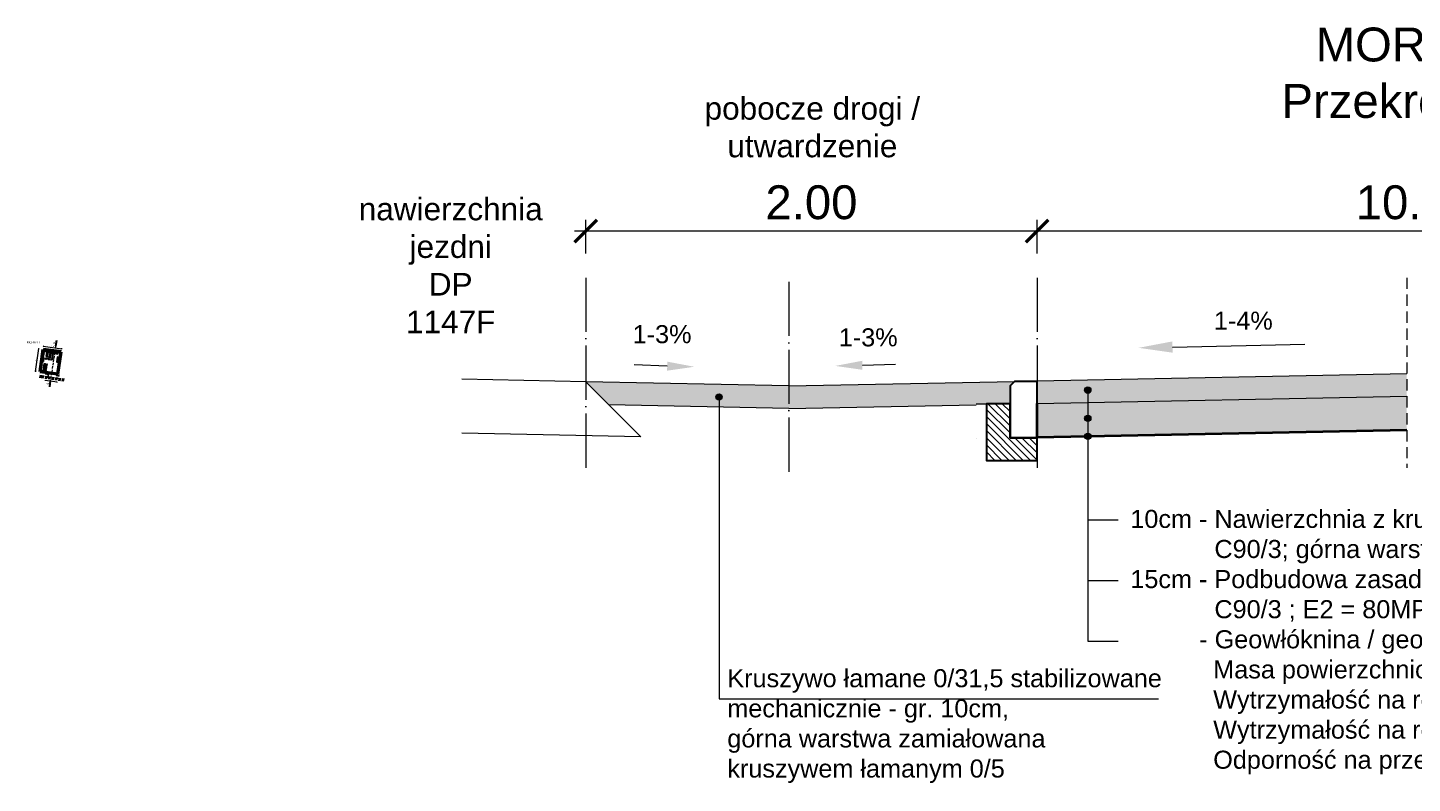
# Model space of a CAD drawing. Header units: millimetres. Extents: x -32728 to 13651, y -21222 to 1549.
# Tile 10 of 19: x 11953 to 12567, y -115 to 220. Entities that reach past the tile are written whole.
import ezdxf

# ---------------------------------------------------------------- set-up
doc = ezdxf.new("R2010")
doc.units = ezdxf.units.MM
for name, pattern in [('02_DONPL_Floorplan-H_revised$0$A-CZ0304_2000 ( Dashdot )', [1.001, 0.5, -0.25, 0.001, -0.25]), ('02_DONPL_Floorplan-H_revised$0$A-CZ0304_2000 DASHED', [1, 0.5, -0.5]), ('2', [1.5, 1, -0.5]), ('ACAD_ISO04W100', [30, 24, -3, 0, -3]), ('BKO', [1.5, 1, -0.5]), ('DASHED', [0.75, 0.5, -0.25])]:
    doc.linetypes.add(name, pattern=pattern)
for name, color, linetype, lineweight in [('1 MOP zagospodarowanie', 250, 'Continuous', 30), ('1 pojazdy', 250, 'Continuous', 15), ('1 wiata', 250, 'Continuous', 20), ('2 kraweznik opornik', 5, 'Continuous', 50), ('7 przekroj', 200, 'Continuous', 70), ('7 przekroj kraweznik opornik betonowy', 5, 'Continuous', 30), ('7 przekroj lawa betonowa', 250, 'Continuous', 30), ('7 przekroj niweleta', 250, 'Continuous', 9), ('7 przekroj osie', 22, 'ACAD_ISO04W100', 15), ('7 przekroj przerywana1', 250, 'DASHED', 9), ('7 przekroj wymiary', 250, 'Continuous', 9)]:
    doc.layers.add(name, color=color, linetype=linetype, lineweight=lineweight)
doc.layers.add('2 krawedz jezdni', color=7, linetype='2', lineweight=50, true_color=0x000000)
doc.layers.add('4 wymiary', color=7, linetype='Continuous', lineweight=15, true_color=0x000000)
doc.styles.add('Annotative', font='arial.ttf')
doc.styles.add('ARIAL', font='arial.ttf')
doc.styles.add('Arial10', font='arial.ttf', dxfattribs={"height": 10})
doc.styles.add('Arial15', font='arial.ttf', dxfattribs={"height": 15})
doc.styles.add('ARIAL2.5', font='arial.ttf', dxfattribs={"height": 2.5})
doc.styles.add('plan', font='arial.ttf', dxfattribs={"height": 1})
doc.styles.get("Standard").update_dxf_attribs({"font": 'arial.ttf'})
doc.dimstyles.new('normalne', dxfattribs={"dimtxt": 15, "dimasz": 10, "dimexe": 5, "dimexo": 0.0625, "dimgap": 5, "dimtad": 1, "dimlfac": 0.01, "dimzin": 0, "dimdsep": 46, "dimtxsty": 'Arial15', "dimblk": 'ARCHTICK', "dimcen": 15, "dimdle": 5, "dimadec": 0, "dimazin": 0, "dimtfac": 1, "dimtofl": 0, "dimtmove": 0, "dimatfit": 3, "dimfxl": 10, "dimfxlon": 1, "dimtolj": 1, "dimtzin": 0, "dimlwd": -1, "dimlwe": 0, "dimarcsym": 0})
doc.dimstyles.new('plan', dxfattribs={"dimtxt": 1, "dimasz": 0.5, "dimexe": 0.5, "dimexo": 0.625, "dimgap": 0.2, "dimtad": 1, "dimzin": 1, "dimtxsty": 'plan', "dimblk": 'ARCHTICK', "dimcen": 1, "dimdle": 0.5, "dimadec": 4, "dimazin": 0, "dimtfac": 1, "dimtmove": 0, "dimatfit": 3, "dimfxl": 0.5, "dimfxlon": 1, "dimlwd": 15, "dimarcsym": 0})

# ---------------------------------------------------------------- blocks, each defined once
blk = doc.blocks.new('_ArchTick')
at = {"color": 0, "linetype": 'ByBlock', "const_width": 0.15}
blk.add_lwpolyline([(-0.5, -0.5), (0.5, 0.5)], dxfattribs=at)
blk = doc.blocks.new('*D282')
at = {"layer": '4 wymiary', "color": 0, "linetype": 'ByBlock', "lineweight": 15}
blk.add_line((11959.98, 78.8), (11968.3, 77.63), dxfattribs=at)
at = {"layer": '4 wymiary', "color": 0, "linetype": 'ByBlock', "lineweight": -2}
for p, q in [((11960.15, 78.57), (11960.2, 78.97)), ((11968.07, 77.46), (11968.13, 77.86))]:
    blk.add_line(p, q, dxfattribs=at)
at = {"layer": 'Defpoints', "color": 0}
for p in [(11959.84, 76.34), (11967.76, 75.23), (11968.1, 77.66)]:
    blk.add_point(p, dxfattribs=at)
at = {"layer": '4 wymiary', "color": 0, "lineweight": 15, "xscale": 0.2, "yscale": 0.2, "zscale": 0.2}
for p, rotation in [((11960.18, 78.77), 172.0242181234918), ((11968.1, 77.66), 352.0242181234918)]:
    blk.add_blockref('_ArchTick', p, dxfattribs=dict(at, rotation=rotation))
at = {"layer": '4 wymiary', "color": 0, "insert": (11964.2, 78.65), "char_height": 0.4, "attachment_point": 5, "rotation": 352.02422, "style": 'ARIAL'}
blk.add_mtext('8,00', dxfattribs=at)
blk = doc.blocks.new('*D283')
at = {"layer": '4 wymiary', "color": 0, "linetype": 'ByBlock', "lineweight": 15}
blk.add_line((11956.63, 67.48), (11958.07, 77.78), dxfattribs=at)
at = {"layer": '4 wymiary', "color": 0, "linetype": 'ByBlock', "lineweight": -2}
for p, q in [((11958.24, 77.55), (11957.84, 77.61)), ((11956.85, 67.65), (11956.46, 67.7))]:
    blk.add_line(p, q, dxfattribs=at)
at = {"layer": 'Defpoints', "color": 0}
for p in [(11958.04, 77.58), (11959.97, 77.31), (11958.58, 67.4)]:
    blk.add_point(p, dxfattribs=at)
at = {"layer": '4 wymiary', "color": 0, "lineweight": 15, "xscale": 0.2, "yscale": 0.2, "zscale": 0.2}
for p, rotation in [((11958.04, 77.58), 82.02421871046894), ((11956.65, 67.68), 262.024218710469)]:
    blk.add_blockref('_ArchTick', p, dxfattribs=dict(at, rotation=rotation))
at = {"layer": '4 wymiary', "color": 0, "insert": (11956.91, 72.69), "char_height": 0.4, "attachment_point": 5, "rotation": 82.02422, "style": 'ARIAL'}
blk.add_mtext('10,00', dxfattribs=at)
blk = doc.blocks.new('A$C54DE1B4C')
at = {"layer": '1 pojazdy', "color": 0}
for p, q in [((0.33, 0.31), (0.02, 0.31)), ((0.33, 0.26), (0.02, 0.26)), ((0.27, 0.24), (0.27, 0.26)), ((0.39, 0.24), (0.27, 0.24)), ((0.37, 0.24), (0.29, 0.24)), ((0.29, 0.24), (0.29, 0.24)), ((0.47, 0.31), (0.33, 0.31)), ((0.33, 0.31), (0.33, 0.28)), ((0.33, 0.25), (0.33, 0.28)), ((0.47, 0.25), (0.33, 0.25)), ((0.37, 0.24), (0.37, 0.24)), ((0.39, 0.24), (0.39, 0.25)), ((0.47, 0.3), (0.47, 0.29)), ((0.47, 0.27), (0.47, 0.29)), ((0.47, 0.26), (0.47, 0.27)), ((0.54, 0.34), (0.52, 0.34)), ((0.54, 0.22), (0.52, 0.22)), ((0.69, 0.31), (0.57, 0.34)), ((0.69, 0.25), (0.57, 0.22)), ((0.65, 0.35), (0.65, 0.42)), ((0.65, 0.42), (0.69, 0.42)), ((0.69, 0.35), (0.65, 0.35)), ((0.65, 0.35), (0.65, 0.34)), ((0.65, 0.35), (0.82, 0.35)), ((0.65, 0.34), (0.82, 0.34)), ((0.66, 0.35), (0.66, 0.35)), ((0.68, 0.35), (0.68, 0.35)), ((1.28, 0.31), (0.68, 0.31)), ((1.28, 0.25), (0.68, 0.25)), ((0.69, 0.42), (0.69, 0.35)), ((0.9, 0.24), (0.7, 0.24)), ((0.7, 0.23), (0.7, 0.24)), ((0.9, 0.23), (0.7, 0.23)), ((0.71, 0.28), (0.71, 0.28)), ((0.71, 0.28), (0.71, 0.28)), ((0.94, 0.22), (0.78, 0.22)), ((0.78, 0.21), (0.78, 0.22)), ((0.94, 0.21), (0.78, 0.21)), ((0.79, 0.36), (0.79, 0.35)), ((0.79, 0.36), (0.81, 0.36)), ((0.79, 0.34), (0.79, 0.31)), ((0.79, 0.24), (0.79, 0.25)), ((0.79, 0.22), (0.79, 0.23)), ((0.79, 0.2), (0.79, 0.21)), ((0.81, 0.2), (0.79, 0.2)), ((0.81, 0.36), (0.81, 0.35)), ((0.81, 0.34), (0.81, 0.31)), ((0.81, 0.24), (0.81, 0.25)), ((0.81, 0.22), (0.81, 0.23)), ((0.81, 0.2), (0.81, 0.21)), ((0.82, 0.35), (0.82, 0.34)), ((0.9, 0.23), (0.9, 0.24)), ((0.9, 0.21), (0.94, 0.21)), ((0.9, 0.14), (0.9, 0.21)), ((0.94, 0.14), (0.9, 0.14)), ((0.91, 0.21), (0.91, 0.21)), ((0.93, 0.21), (0.93, 0.21)), ((0.94, 0.21), (0.94, 0.22)), ((0.94, 0.21), (0.94, 0.14)), ((1.28, 0.3), (1.24, 0.3)), ((1.28, 0.26), (1.24, 0.26)), ((1.36, 0.29), (1.26, 0.29)), ((1.36, 0.27), (1.26, 0.27)), ((1.3, 0.29), (1.3, 0.29)), ((1.3, 0.27), (1.3, 0.27)), ((1.36, 0.31), (1.31, 0.31)), ((1.36, 0.25), (1.31, 0.25)), ((1.36, 0.33), (1.32, 0.33)), ((1.36, 0.31), (1.32, 0.31)), ((1.36, 0.25), (1.32, 0.25)), ((1.36, 0.23), (1.32, 0.23)), ((1.35, 0.47), (1.35, 0.47)), ((1.39, 0.47), (1.35, 0.47)), ((1.39, 0.47), (1.35, 0.47)), ((1.39, 0.09), (1.35, 0.09)), ((1.39, 0.09), (1.35, 0.09)), ((1.35, 0.09), (1.35, 0.09)), ((1.38, 0.56), (1.36, 0.56)), ((1.36, 0.56), (1.36, 0.47)), ((1.36, 0.47), (1.36, 0.28)), ((1.36, 0.09), (1.36, 0.28)), ((1.36, 0), (1.36, 0.09)), ((1.38, 0), (1.36, 0)), ((1.38, 0.56), (1.38, 0.47)), ((1.38, 0.47), (1.38, 0.28)), ((1.44, 0.33), (1.38, 0.33)), ((1.44, 0.31), (1.38, 0.31)), ((1.48, 0.31), (1.38, 0.31)), ((1.38, 0.09), (1.38, 0.28)), ((1.44, 0.25), (1.38, 0.25)), ((1.48, 0.25), (1.38, 0.25)), ((1.44, 0.23), (1.38, 0.23)), ((1.38, 0), (1.38, 0.09)), ((1.39, 0.47), (1.39, 0.47)), ((1.39, 0.09), (1.39, 0.09)), ((1.44, 0.33), (1.44, 0.31)), ((1.44, 0.23), (1.44, 0.25)), ((1.48, 0.31), (1.48, 0.28)), ((1.73, 0.31), (1.48, 0.31)), ((1.48, 0.25), (1.48, 0.28)), ((1.73, 0.26), (1.48, 0.26))]:
    blk.add_line(p, q, dxfattribs=at)
blk.add_circle((1.24, 0.28), 0.02, dxfattribs=at)
blk.add_circle((1.24, 0.28), 0.02, dxfattribs=at)
for centre, radius, start, end in [((0.02, 0.28), 0.025, 90, 270), ((0.52, 0.29), 0.05, 93.87658, 167.85701), ((0.52, 0.27), 0.05, 192.14299, 266.12342), ((0.55, 0.24), 0.1, 74.42973, 93.87658), ((0.55, 0.32), 0.1, 266.12342, 285.57027), ((0.68, 0.28), 0.03, 2.82692, 74.42973), ((0.68, 0.28), 0.03, 285.57027, 357.17308), ((1.27, 0.28), 0.0103, 104.64529, 255.35471), ((1.32, 0.29), 0.035, 90, 171.36341), ((1.28, 0.28), 0.02, 29.99715, 84.3527), ((1.28, 0.28), 0.02, 275.6473, 330.00285), ((1.32, 0.27), 0.035, 188.63659, 270), ((1.32, 0.29), 0.02, 90, 180), ((1.32, 0.27), 0.02, 180, 270), ((1.73, 0.28), 0.025, 270, 90)]:
    blk.add_arc(centre, radius, start, end, dxfattribs=at)
blk = doc.blocks.new('*D284')
at = {"layer": '7 przekroj wymiary', "color": 0}
blk.add_line((12737.94, 129.76), (12395.42, 129.76), dxfattribs=at)
at = {"layer": '7 przekroj wymiary', "color": 0, "lineweight": 0}
for p, q in [((12400.42, 119.76), (12400.42, 134.76)), ((12732.94, 119.76), (12732.94, 134.76))]:
    blk.add_line(p, q, dxfattribs=at)
at = {"layer": 'Defpoints', "color": 0}
for p in [(12400.42, 129.76), (12400.42, 53.46), (12732.94, 28.18)]:
    blk.add_point(p, dxfattribs=at)
at = {"layer": '7 przekroj wymiary', "color": 0, "xscale": 10, "yscale": 10, "zscale": 10}
for p, rotation in [((12400.42, 129.76), 179.9999999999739), ((12732.94, 129.76), 359.999999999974)]:
    blk.add_blockref('_ArchTick', p, dxfattribs=dict(at, rotation=rotation))
at = {"layer": '7 przekroj wymiary', "color": 0, "insert": (12567.83, 142.41), "char_height": 15, "attachment_point": 5, "style": 'Arial15'}
blk.add_mtext('\\A1;10.00', dxfattribs=at)
blk = doc.blocks.new('*D285')
at = {"layer": '7 przekroj wymiary', "color": 0}
blk.add_line((12405.42, 129.76), (12195.42, 129.76), dxfattribs=at)
at = {"layer": '7 przekroj wymiary', "color": 0, "lineweight": 0}
for p, q in [((12200.42, 119.76), (12200.42, 134.76)), ((12400.42, 119.76), (12400.42, 134.76))]:
    blk.add_line(p, q, dxfattribs=at)
at = {"layer": 'Defpoints', "color": 0}
for p in [(12200.42, 129.76), (12200.42, 53.46), (12400.42, 28.18)]:
    blk.add_point(p, dxfattribs=at)
at = {"layer": '7 przekroj wymiary', "color": 0, "xscale": 10, "yscale": 10, "zscale": 10, "rotation": 180.000000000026}
blk.add_blockref('_ArchTick', (12200.42, 129.76), dxfattribs=at)
at = {"layer": '7 przekroj wymiary', "color": 0, "xscale": 10, "yscale": 10, "zscale": 10}
blk.add_blockref('_ArchTick', (12400.42, 129.76), dxfattribs=at)
at = {"layer": '7 przekroj wymiary', "color": 0, "insert": (12300.42, 142.41), "char_height": 15, "attachment_point": 5, "style": 'Arial15'}
blk.add_mtext('\\A1;2.00', dxfattribs=at)
blk = doc.blocks.new('*D318')
at = {"layer": '4 wymiary', "color": 0, "linetype": 'ByBlock', "lineweight": -2}
for p, q in [((11961.93, 64.9), (11962.33, 64.84)), ((11962.23, 66.89), (11962.63, 66.83))]:
    blk.add_line(p, q, dxfattribs=at)
at = {"layer": '4 wymiary', "color": 0, "linetype": 'ByBlock', "lineweight": 15}
blk.add_line((11962.46, 67.05), (11962.1, 64.68), dxfattribs=at)
at = {"layer": 'Defpoints', "color": 0}
for p in [(11961.25, 65.01), (11961.55, 66.99), (11962.13, 64.87)]:
    blk.add_point(p, dxfattribs=at)
at = {"layer": '4 wymiary', "color": 0, "lineweight": 15, "xscale": 0.2, "yscale": 0.2, "zscale": 0.2}
for p, rotation in [((11962.13, 64.87), 261.3782245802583), ((11962.43, 66.86), 81.37822458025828)]:
    blk.add_blockref('_ArchTick', p, dxfattribs=dict(at, rotation=rotation))
at = {"layer": '4 wymiary', "color": 0, "insert": (11961.85, 65.93), "char_height": 0.4, "attachment_point": 5, "rotation": 81.37822, "style": 'ARIAL'}
blk.add_mtext('2,00', dxfattribs=at)
blk = doc.blocks.new('*D319')
at = {"layer": '4 wymiary', "color": 0, "linetype": 'ByBlock', "lineweight": 15}
blk.add_line((11966.17, 62.79), (11960.83, 63.59), dxfattribs=at)
at = {"layer": '4 wymiary', "color": 0, "linetype": 'ByBlock', "lineweight": -2}
for p, q in [((11961.06, 63.76), (11961, 63.37)), ((11966, 63.01), (11965.94, 62.62))]:
    blk.add_line(p, q, dxfattribs=at)
at = {"layer": 'Defpoints', "color": 0}
for p in [(11961.03, 63.56), (11961.25, 65.01), (11966.19, 64.26)]:
    blk.add_point(p, dxfattribs=at)
at = {"layer": '4 wymiary', "color": 0, "lineweight": 15, "xscale": 0.2, "yscale": 0.2, "zscale": 0.2}
for p, rotation in [((11961.03, 63.56), 171.3782245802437), ((11965.97, 62.82), 351.3782245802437)]:
    blk.add_blockref('_ArchTick', p, dxfattribs=dict(at, rotation=rotation))
at = {"layer": '4 wymiary', "color": 0, "insert": (11963.57, 63.63), "char_height": 0.4, "attachment_point": 5, "rotation": 351.37822, "style": 'ARIAL'}
blk.add_mtext('5,00', dxfattribs=at)

msp = doc.modelspace()

# ---------------------------------------------------------------- hatches: boundary and pattern name
at = {"layer": '7 przekroj wymiary'}
h = msp.add_hatch(dxfattribs=at)
h.set_pattern_fill('GRAVEL', color=256, scale=0.4, angle=180, style=0)
h.set_pattern_definition([(228.0127875, (-5460289.4589, -5764633.3146), (-81.28000000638, -91.43999999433), [1.36688576, -135.321934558]), (184.969741, (-5460290.37332, -5764634.3306), (121.919999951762, 10.160000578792), [2.34561888, -232.216195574]), (132.5104471, (-5460292.7101, -5764634.5338), (101.60000004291, -111.759999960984), [1.65392608, -163.738891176]), (267.273689, (-5460296.67252, -5764637.0738), (10.16000002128, 203.199999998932), [2.13601808, -211.465749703]), (292.83365418, (-5460296.77412, -5764639.2074), (-50.800000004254, 121.919999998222), [2.0945348, -207.359230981]), (357.273689, (-5460295.96132, -5764641.1378), (-203.199999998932, 10.16000002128), [2.13601808, -211.465749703]), (37.69424047, (-5460293.82772, -5764641.2394), (-132.079999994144, -101.600000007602), [2.82477464, -279.652461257]), (72.25532837, (-5460291.59252, -5764639.5122), (71.120000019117, 223.519999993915), [2.66687808, -264.021026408]), (121.42956562, (-5460290.77972, -5764636.9722), (-81.280000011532, 132.079999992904), [2.143252, -212.182182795]), (175.2363583, (-5460291.8973, -5764635.1434), (111.7599999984, -10.16000001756), [2.44685312, -119.8957478]), (222.3974378, (-5460294.33572, -5764634.9402), (-121.919999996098, -111.760000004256), [3.16431168, -313.267090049]), (138.81407483, (-5460286.6141, -5764637.1754), (-71.11999999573, 60.96000000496), [1.08001816, -106.922263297]), (171.4692344, (-5460287.4269, -5764636.4642), (132.08000000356, -20.31999997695), [2.05472792, -203.418555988]), (225, (-5460289.459, -5764636.1594), (1e-14, -10.16), [1.43683736, -12.931572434]), (203.19859051, (-5460290.1701, -5764634.9402), (50.80000000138, 20.31999999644), [0.77376528, -76.602489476]), (291.80140949, (-5460290.8813, -5764635.245), (-10.16000000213, 30.4799999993), [1.09426248, -53.61901196]), (30.96375653, (-5460290.475, -5764636.261), (30.48000000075, 20.3199999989), [1.77727864, -57.465192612]), (161.56505118, (-5460288.951, -5764635.3466), (20.3200000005, -10.1599999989), [1.28514856, -30.843592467]), (16.389540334, (-5460296.7741, -5764635.245), (101.6, 30.48), [1.800352, -178.23530669]), (70.34617594, (-5460295.0469, -5764634.737), (-40.64000000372, -111.75999999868), [1.51039576, -149.528862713]), (293.19859051, (-5460288.9509, -5764633.3146), (-20.31999999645, 50.80000000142), [1.5475204, -75.828734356]), (343.61045967, (-5460288.3413, -5764634.737), (-101.60000000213, 30.47999999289), [1.800352, -178.23530669]), (339.44395478, (-5460296.7741, -5764641.5442), (-50.8, 20.32), [1.7361408, -85.070937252]), (294.7751406, (-5460295.1485, -5764642.1538), (-50.80000006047, 111.75999997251), [1.45468848, -144.014373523]), (66.80140949, (-5460288.8493, -5764643.4746), (20.3199999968, 50.80000000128), [1.5475204, -75.828734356]), (17.35402464, (-5460288.2397, -5764642.0522), (-132.07999999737, -40.64000000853), [1.70313096, -168.609503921]), (69.44395478, (-5460293.8277, -5764643.4746), (-20.32000000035, -50.79999999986), [0.8680704, -85.939007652]), (101.309932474, (-5460289.459, -5764643.4746), (-10.16, 40.64), [0.5180584, -51.287979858]), (165.963756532, (-5460289.5605, -5764642.9666), (30.48, -10.16), [2.0945348, -39.796218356]), (186.00900596, (-5460291.5925, -5764642.4586), (101.59999999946, 10.160000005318), [1.941068, -192.165459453]), (303.69006753, (-5460290.475, -5764637.1754), (-10.1600000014, 20.3199999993), [1.46529552, -35.167105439]), (353.15722659, (-5460289.66212, -5764638.3946), (172.720000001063, -20.319999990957), [2.55822704, -253.26403626]), (60.9453959, (-5460287.1221, -5764638.6994), (-40.64000000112, -71.11999999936), [1.04603296, -103.557569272]), (90, (-5460286.614, -5764637.785), (-10.16, 10.16), [0.6096, -9.5504]), (120.25643716, (-5460291.7957, -5764642.1538), (40.63999999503, -71.12000000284), [1.41146784, -139.735763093]), (48.0127875, (-5460292.5069, -5764640.9346), (81.2800000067, 91.43999999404), [2.73377152, -133.955048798]), (1e-14, (-5460290.678, -5764638.903), (10.16, 10.16), [2.6416, -7.5184]), (325.3048465, (-5460288.0365, -5764638.9026), (101.600000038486, -71.11999994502), [1.60643824, -159.037266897]), (254.0546041, (-5460286.7157, -5764639.817), (-10.1599999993, -40.64000000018), [1.47931632, -72.486600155]), (207.64597536, (-5460287.12212, -5764641.2394), (-193.040000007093, -101.599999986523), [2.4085804, -238.449857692]), (175.42607874, (-5460289.25572, -5764642.357), (-132.079999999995, 10.159999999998), [2.54811784, -252.263385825])])
h.paths.add_polyline_path([(12390.423, 63.178), (12290.423, 61.178), (12200.423, 62.978), (12210.627, 52.774), (12290.423, 51.178), (12373.423, 52.838), (12373.423, 53.178), (12388.423, 53.178), (12388.423, 61.178)])
h = msp.add_hatch(dxfattribs=at)
h.set_pattern_fill('GRAVEL', color=256, scale=0.2, angle=360, style=0)
h.set_pattern_definition([(228.0127875, (-5477096.56114, -5765842.80257), (-40.640000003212, -45.719999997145), [0.68344288, -67.660967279]), (184.969741, (-5477097.01834, -5765843.31057), (60.9599999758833, 5.080000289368), [1.17280944, -116.108097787]), (132.5104471, (-5477098.18674, -5765843.41217), (50.80000002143, -55.879999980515), [0.82696304, -81.8694455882]), (267.273689, (-5477100.16794, -5765844.68217), (5.080000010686, 101.599999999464), [1.06800904, -105.7328748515]), (292.83365418, (-5477100.21874, -5765845.74897), (-25.400000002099, 60.9599999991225), [1.0472674, -103.6796154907]), (357.273689, (-5477099.81234, -5765846.71417), (-101.599999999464, 5.080000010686), [1.06800904, -105.7328748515]), (37.69424047, (-5477098.74554, -5765846.76497), (-66.039999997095, -50.800000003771), [1.41238732, -139.8262306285]), (72.25532837, (-5477097.62794, -5765845.90137), (35.5600000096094, 111.7599999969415), [1.33343904, -132.0105132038]), (121.42956562, (-5477097.22154, -5765844.63137), (-40.640000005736, 66.0399999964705), [1.071626, -106.0910913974]), (175.2363583, (-5477097.78034, -5765843.71697), (55.879999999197, -5.080000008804), [1.22342656, -59.9478739]), (222.3974378, (-5477098.99954, -5765843.61537), (-60.9599999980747, -55.8800000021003), [1.58215584, -156.6335450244]), (138.81407483, (-5477095.13874, -5765844.73297), (-35.559999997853, 30.480000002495), [0.54000908, -53.4611316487]), (171.4692344, (-5477095.54514, -5765844.37737), (66.040000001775, -10.159999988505), [1.02736396, -101.709277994]), (225, (-5477096.561, -5765844.225), (-2e-12, -5.08), [0.71841868, -6.465786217]), (203.19859051, (-5477096.91674, -5765843.6154), (25.400000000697, 10.159999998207), [0.38688264, -38.3012447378]), (291.80140949, (-5477097.2723, -5765843.7678), (-5.08000000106, 15.23999999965), [0.54713124, -26.80950598]), (30.96375653, (-5477097.06914, -5765844.2758), (15.24000000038, 10.15999999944), [0.88863932, -28.7325963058]), (161.56505118, (-5477096.3071, -5765843.8186), (10.16000000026, -5.07999999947), [0.64257428, -15.4217962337]), (16.389540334, (-5477100.21874, -5765843.76777), (50.800000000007, 15.239999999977), [0.900176, -89.117653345]), (70.34617594, (-5477099.35514, -5765843.51377), (-20.320000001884, -55.879999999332), [0.75519788, -74.7644313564]), (293.19859051, (-5477096.30714, -5765842.8026), (-10.159999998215, 25.400000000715), [0.7737602, -37.9143671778]), (343.61045967, (-5477096.00234, -5765843.51377), (-50.800000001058, 15.239999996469), [0.900176, -89.117653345]), (339.44395478, (-5477100.21874, -5765846.9174), (-25.399999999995, 10.16000000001), [0.8680704, -42.5354686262]), (294.7751406, (-5477099.40594, -5765847.22217), (-25.400000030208, 55.879999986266), [0.72734424, -72.0071867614]), (66.80140949, (-5477096.25634, -5765847.8826), (10.159999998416, 25.400000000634), [0.7737602, -37.9143671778]), (17.35402464, (-5477095.95154, -5765847.17137), (-66.039999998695, -20.320000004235), [0.85156548, -84.3047519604]), (69.44395478, (-5477098.74554, -5765847.8826), (-10.16000000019, -25.399999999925), [0.4340352, -42.9695038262]), (101.309932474, (-5477096.5611, -5765847.8826), (-5.07999999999, 20.32), [0.2590292, -25.643989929]), (165.963756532, (-5477096.612, -5765847.6286), (15.24, -5.08), [1.0472674, -19.898109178]), (186.00900596, (-5477097.62794, -5765847.37457), (50.799999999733, 5.080000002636), [0.970534, -96.0827297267]), (303.69006753, (-5477097.0691, -5765844.733), (-5.0800000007, 10.15999999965), [0.73264776, -17.5835527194]), (353.15722659, (-5477096.66274, -5765845.34257), (86.360000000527, -10.159999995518), [1.27911352, -126.63201813]), (60.9453959, (-5477095.39274, -5765845.49497), (-20.320000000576, -35.55999999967), [0.52301648, -51.7787846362]), (90, (-5477095.1387, -5765845.038), (-5.08, 5.08), [0.3048, -4.7752]), (120.25643716, (-5477097.72954, -5765847.22217), (20.319999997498, -35.560000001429), [0.70573392, -69.8678815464]), (48.0127875, (-5477098.08514, -5765846.61257), (40.640000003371, 45.719999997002), [1.36688576, -66.977524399]), (360, (-5477097.1707, -5765845.5966), (5.08, 5.08), [1.3208, -3.7592]), (325.3048465, (-5477095.84994, -5765845.59657), (50.800000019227, -35.559999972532), [0.80321912, -79.5186334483]), (254.0546041, (-5477095.18954, -5765846.0538), (-5.079999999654, -20.32000000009), [0.73965816, -36.2433000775]), (207.64597536, (-5477095.39274, -5765846.76497), (-96.52000000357, -50.7999999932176), [1.2042902, -119.224928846]), (175.42607874, (-5477096.45954, -5765847.32377), (-66.0399999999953, 5.080000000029), [1.27405892, -126.1316929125])])
h.paths.add_polyline_path([(12564.182, 56.654), (12564.182, 66.654), (12400.423, 63.378), (12400.423, 53.378)])
for points in [[(12260.855, 56.241, 1), (12258.055, 56.241, 1)], [(12260.855, 56.241, 1), (12258.055, 56.241, 1)], [(12424.292, 59.298, 1), (12421.492, 59.298, 1)], [(12424.292, 59.298, 1), (12421.492, 59.298, 1)], [(12424.292, 46.817, 1), (12421.492, 46.817, 1)], [(12424.292, 46.817, 1), (12421.492, 46.817, 1)], [(12424.292, 38.801, 1), (12421.492, 38.801, 1)], [(12424.292, 38.801, 1), (12421.492, 38.801, 1)]]:
    msp.add_hatch(color=256, dxfattribs=at).paths.add_polyline_path(points)
h = msp.add_hatch(dxfattribs=at)
h.set_pattern_fill('GRAVEL', color=256, scale=0.4, angle=360, style=0)
h.set_pattern_definition([(228.0127875, (-5477092.90354, -5765837.7226), (-81.280000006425, -91.43999999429), [1.36688576, -135.321934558]), (184.969741, (-5477093.81794, -5765838.73857), (121.919999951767, 10.160000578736), [2.34561888, -232.216195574]), (132.5104471, (-5477096.15474, -5765838.9418), (101.60000004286, -111.75999996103), [1.65392608, -163.738891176]), (267.273689, (-5477100.11714, -5765841.48177), (10.16000002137, 203.199999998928), [2.13601808, -211.465749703]), (292.83365418, (-5477100.21874, -5765843.61537), (-50.800000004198, 121.919999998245), [2.0945348, -207.359230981]), (357.273689, (-5477099.40594, -5765845.54577), (-203.199999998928, 10.16000002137), [2.13601808, -211.465749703]), (37.69424047, (-5477097.27234, -5765845.64737), (-132.07999999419, -101.600000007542), [2.82477464, -279.652461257]), (72.25532837, (-5477095.03714, -5765843.92017), (71.120000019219, 223.519999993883), [2.66687808, -264.021026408]), (121.42956562, (-5477094.22434, -5765841.38017), (-81.280000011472, 132.07999999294), [2.143252, -212.182182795]), (175.2363583, (-5477095.34194, -5765839.5514), (111.75999999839, -10.16000001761), [2.44685312, -119.8957478]), (222.3974378, (-5477097.78034, -5765839.34817), (-121.91999999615, -111.7600000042), [3.16431168, -313.267090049]), (138.81407483, (-5477090.0587, -5765841.5834), (-71.11999999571, 60.96000000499), [1.08001816, -106.922263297]), (171.4692344, (-5477090.87154, -5765840.87217), (132.08000000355, -20.31999997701), [2.05472792, -203.418555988]), (225, (-5477092.9035, -5765840.5674), (-5e-12, -10.16), [1.43683736, -12.931572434]), (203.19859051, (-5477093.6147, -5765839.3482), (50.8000000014, 20.31999999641), [0.77376528, -76.602489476]), (291.80140949, (-5477094.326, -5765839.653), (-10.1600000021, 30.4799999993), [1.09426248, -53.61901196]), (30.96375653, (-5477093.9195, -5765840.669), (30.48000000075, 20.31999999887), [1.77727864, -57.465192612]), (161.56505118, (-5477092.3955, -5765839.7546), (20.3200000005, -10.159999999), [1.28514856, -30.843592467]), (16.389540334, (-5477100.21874, -5765839.653), (101.600000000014, 30.479999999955), [1.800352, -178.23530669]), (70.34617594, (-5477098.49154, -5765839.145), (-40.64000000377, -111.759999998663), [1.51039576, -149.528862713]), (293.19859051, (-5477092.3955, -5765837.7226), (-20.31999999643, 50.80000000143), [1.5475204, -75.828734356]), (343.61045967, (-5477091.78594, -5765839.145), (-101.600000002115, 30.479999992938), [1.800352, -178.23530669]), (339.44395478, (-5477100.2187, -5765845.9522), (-50.79999999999, 20.32000000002), [1.7361408, -85.070937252]), (294.7751406, (-5477098.59314, -5765846.5618), (-50.80000006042, 111.75999997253), [1.45468848, -144.014373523]), (66.80140949, (-5477092.294, -5765847.8826), (20.31999999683, 50.80000000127), [1.5475204, -75.828734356]), (17.35402464, (-5477091.68434, -5765846.4602), (-132.07999999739, -40.64000000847), [1.70313096, -168.609503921]), (69.44395478, (-5477097.2723, -5765847.8826), (-20.32000000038, -50.79999999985), [0.8680704, -85.939007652]), (101.309932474, (-5477092.9035, -5765847.8826), (-10.16, 40.64), [0.5180584, -51.287979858]), (165.963756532, (-5477093.0051, -5765847.3746), (30.48, -10.16), [2.0945348, -39.796218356]), (186.00900596, (-5477095.03714, -5765846.8666), (101.599999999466, 10.16000000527), [1.941068, -192.165459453]), (303.69006753, (-5477093.9195, -5765841.5834), (-10.1600000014, 20.3199999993), [1.46529552, -35.167105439]), (353.15722659, (-5477093.10674, -5765842.80257), (172.720000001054, -20.319999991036), [2.55822704, -253.26403626]), (60.9453959, (-5477090.5667, -5765843.1074), (-40.64000000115, -71.11999999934), [1.04603296, -103.557569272]), (90, (-5477090.059, -5765842.193), (-10.16, 10.16), [0.6096, -9.5504]), (120.25643716, (-5477095.24034, -5765846.5618), (40.639999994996, -71.12000000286), [1.41146784, -139.735763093]), (48.0127875, (-5477095.95154, -5765845.3426), (81.28000000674, 91.439999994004), [2.73377152, -133.955048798]), (360, (-5477094.123, -5765843.311), (10.16, 10.16), [2.6416, -7.5184]), (325.3048465, (-5477091.48114, -5765843.3106), (101.600000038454, -71.119999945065), [1.60643824, -159.037266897]), (254.0546041, (-5477090.1603, -5765844.225), (-10.1599999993, -40.64000000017), [1.47931632, -72.486600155]), (207.64597536, (-5477090.56674, -5765845.64737), (-193.04000000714, -101.599999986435), [2.4085804, -238.449857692]), (175.42607874, (-5477092.70034, -5765846.76497), (-132.07999999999, 10.160000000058), [2.54811784, -252.263385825])])
h.paths.add_polyline_path([(12564.182, 41.654), (12564.182, 56.654), (12400.423, 53.378), (12400.423, 53.178), (12400.423, 50.678), (12400.423, 38.178)])
h = msp.add_hatch(dxfattribs=at)
h.set_pattern_fill('ANSI31', color=256, scale=0.7, angle=180, style=0)
h.set_pattern_definition([(135, (14559.6284, 2326.0112), (1.5715448, 1.5715448), [])])
h.paths.add_polyline_path([(12400.423, 38.178), (12388.423, 38.178), (12388.423, 53.178), (12377.97, 53.243), (12377.97, 28.178), (12385.423, 28.178), (12400.423, 28.178)])

# ---------------------------------------------------------------- linework, layer by layer
at = {"layer": '1 MOP zagospodarowanie', "color": 7, "lineweight": 20}
for p, q in [((11961.94, 76.07), (11961.666, 74.089)), ((11962.139, 76.043), (11961.864, 74.062)), ((11962.931, 75.933), (11962.656, 73.952)), ((11963.129, 75.905), (11962.854, 73.924))]:
    msp.add_line(p, q, dxfattribs=at)
at = {"layer": '1 MOP zagospodarowanie', "color": 7, "lineweight": 50}
for p, q in [((11960.228, 68.36), (11960.73, 68.287)), ((11960.394, 69.499), (11960.896, 69.426)), ((11960.55, 70.57), (11961.052, 70.497))]:
    msp.add_line(p, q, dxfattribs=at)
at = {"layer": '1 MOP zagospodarowanie', "color": 7}
for points in [[(11961.269, 74.144), (11963.25, 73.869), (11963.525, 75.85), (11961.544, 76.125)], [(11964.987, 75.638), (11966.473, 75.43), (11966.556, 76.024), (11965.071, 76.233)], [(11966.69, 71.774), (11966.968, 73.754), (11966.344, 73.842), (11966.066, 71.861)], [(11960.061, 71.926), (11960.13, 72.421), (11959.635, 72.491), (11959.565, 71.996)]]:
    msp.add_lwpolyline(points, close=True, dxfattribs=at)
at = {"layer": '1 wiata', "linetype": '02_DONPL_Floorplan-H_revised$0$A-CZ0304_2000 ( Dashdot )'}
for p, q in [((11959.553, 73.708), (11964.386, 73.031)), ((11959.953, 76.56), (11964.786, 75.883)), ((11959.979, 73.144), (11960.517, 76.986)), ((11963.821, 72.605), (11964.36, 76.448))]:
    msp.add_line(p, q, dxfattribs=at)
at = {"layer": '1 wiata', "linetype": '02_DONPL_Floorplan-H_revised$0$A-CZ0304_2000 DASHED', "lineweight": 30, "ltscale": 0.5}
msp.add_lwpolyline([(11964.155, 72.75), (11964.64, 76.216), (11960.184, 76.841), (11959.698, 73.375)], close=True, dxfattribs=at)
at = {"layer": '1 wiata'}
for points in [[(11963.942, 73.033), (11964.358, 76.004), (11960.397, 76.559), (11959.981, 73.588)], [(11960.099, 73.571), (11960.116, 73.69), (11959.997, 73.706), (11959.981, 73.588)], [(11960.499, 76.423), (11960.516, 76.542), (11960.397, 76.559), (11960.38, 76.44)], [(11964.341, 75.885), (11964.358, 76.004), (11964.239, 76.02), (11964.223, 75.901)], [(11963.942, 73.033), (11963.958, 73.151), (11963.84, 73.168), (11963.823, 73.049)]]:
    msp.add_lwpolyline(points, close=True, dxfattribs=at)
at = {"layer": '2 krawedz jezdni', "color": 0}
for p, q in [((11961.551, 66.989), (11961.25, 65.007)), ((11966.5, 66.276), (11966.194, 64.257))]:
    msp.add_line(p, q, dxfattribs=at)
msp.add_lwpolyline([(11958.305, 65.422), (11959.332, 65.297), (11969.692, 63.727)], dxfattribs=at)
at = {"layer": '2 kraweznik opornik'}
for p, q in [((11958.583, 67.405), (11959.97, 77.308)), ((11967.893, 76.198), (11959.97, 77.308)), ((11966.505, 66.295), (11967.893, 76.198)), ((11966.505, 66.295), (11958.583, 67.405))]:
    msp.add_line(p, q, dxfattribs=at)
at = {"layer": '7 przekroj', "linetype": 'ByBlock', "lineweight": 30}
for p, q in [((11965.87, 81.325), (11965.466, 78.726)), ((11963.136, 63.357), (11962.731, 60.757))]:
    msp.add_line(p, q, dxfattribs=at)
at = {"layer": '7 przekroj', "linetype": 'BKO', "lineweight": 13}
msp.add_line((11965.466, 78.726), (11963.136, 63.357), dxfattribs=at)
at = {"layer": '7 przekroj kraweznik opornik betonowy'}
msp.add_lwpolyline([(12388.423, 38.178), (12400.423, 38.178), (12400.423, 63.178), (12390.423, 63.178), (12390.423, 63.178), (12388.423, 61.178), (12388.423, 38.178)], dxfattribs=at)
at = {"layer": '7 przekroj lawa betonowa'}
msp.add_lwpolyline([(12385.423, 28.178), (12400.423, 28.178), (12400.423, 38.178), (12388.423, 38.178), (12388.423, 53.178), (12377.97, 53.243), (12377.97, 53.243), (12377.97, 28.178)], close=True, dxfattribs=at)
at = {"layer": '7 przekroj niweleta'}
for p, q in [((12400.423, 63.378), (12564.182, 66.654)), ((12400.423, 53.378), (12564.182, 56.654)), ((12373.423, 37.718), (12373.382, 37.719))]:
    msp.add_line(p, q, dxfattribs=at)
at = {"layer": '7 przekroj niweleta', "linetype": 'ByBlock'}
msp.add_line((12373.423, 53.178), (12388.423, 53.178), dxfattribs=at)
at = {"layer": '7 przekroj niweleta', "lineweight": 40}
msp.add_line((12400.423, 38.378), (12564.182, 41.654), dxfattribs=at)
at = {"layer": '7 przekroj niweleta', "lineweight": 40, "flags": 128}
msp.add_lwpolyline([(12400.423, 38.178), (12400.423, 53.378)], dxfattribs=at)
at = {"layer": '7 przekroj osie'}
for p, q in [((12200.423, 109.089), (12200.423, 24.872)), ((12290.423, 107.289), (12290.423, 23.072)), ((12400.423, 109.089), (12400.423, 24.872))]:
    msp.add_line(p, q, dxfattribs=at)
at = {"layer": '7 przekroj przerywana1', "ltscale": 10}
msp.add_line((12564.182, 109.089), (12564.182, 24.872), dxfattribs=at)
at = {"layer": '7 przekroj wymiary'}
for p, q in [((12200.423, 62.978), (12145.423, 64.078)), ((12290.423, 61.178), (12200.423, 62.978)), ((12200.423, 62.978), (12224.793, 38.609)), ((12290.423, 61.178), (12390.423, 63.178)), ((12259.455, 56.246), (12259.455, -77.515)), ((12422.892, 59.106), (12422.892, -51.853)), ((12290.423, 51.178), (12210.627, 52.774)), ((12290.423, 51.178), (12373.423, 52.838)), ((12388.423, 38.178), (12388.423, 53.178)), ((12388.423, 38.178), (12388.423, 53.178)), ((12224.793, 38.609), (12145.423, 40.196)), ((12422.892, 1.799), (12436.392, 1.799)), ((12422.892, -25.027), (12436.392, -25.027)), ((12422.892, -25.027), (12436.392, -25.027)), ((12422.892, -51.853), (12436.392, -51.853)), ((12422.892, -51.853), (12436.392, -51.853)), ((12259.455, -77.515), (12454.25, -77.515))]:
    msp.add_line(p, q, dxfattribs=at)
for points in [[(12460.415, 78.362), (12519.086, 79.665)], [(12236.504, 69.902), (12221.846, 70.423)], [(12322.97, 70.284), (12337.628, 70.805)]]:
    msp.add_lwpolyline(points, dxfattribs=at)
for centre in [(12259.455, 56.241), (12259.455, 56.241), (12422.892, 59.298), (12422.892, 59.298), (12422.892, 46.817), (12422.892, 46.817), (12422.892, 38.801), (12422.892, 38.801)]:
    msp.add_circle(centre, 1.4, dxfattribs=at)
for points in [[(12460.359, 80.861), (12445.419, 78.029), (12460.47, 75.863)], [(12236.548, 71.901), (12248.501, 69.635), (12236.459, 67.902)], [(12322.926, 72.283), (12310.973, 70.017), (12323.015, 68.284)]]:
    msp.add_solid(points, dxfattribs=at)

# ---------------------------------------------------------------- block references
at = {"layer": '1 MOP zagospodarowanie', "rotation": 171.6965368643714}
for p in [(11961.459, 68.206), (11961.54, 68.761), (11961.621, 69.315), (11961.702, 69.869), (11961.783, 70.423), (11961.865, 70.987)]:
    msp.add_blockref('A$C54DE1B4C', p, dxfattribs=at)

# ---------------------------------------------------------------- texts
at = {"layer": '1 MOP zagospodarowanie', "color": 7, "attachment_point": 1, "style": 'Annotative'}
for s, insert, char_height, width, rotation in [('\\pxqc;wiata drewniana\\P3,5x4,5m', (11960.311, 74.017), 0.2, 2.16427, 82.024218), ('ławostół', (11962.094, 74.525), 0.2, 0.88002, 81.676376), ('{\\C7;ławostół}', (11962.39, 74.497), 0.2, 8.3826, 81.676376), ('\\pxqc;{\\C0;kosz betonowy \\Pdo segregacji \\Pśmieci}', (11961.44, 75.805), 0.15, 8.5633, 353.326905), ('Ławka betonowa', (11966.303, 72.073), 0.15, 4.79627, 81.327515), ('Stojaki na rowery', (11959.269, 68.879), 0.15, 19.18506, 81.43491), ('stacja naprawcza', (11960.084, 71.466), 0.15, 2.59707, 82.735869)]:
    msp.add_mtext(s, dxfattribs=dict(at, insert=insert, char_height=char_height, width=width, rotation=rotation))
at = {"layer": '7 przekroj', "linetype": 'ByBlock', "char_height": 1, "attachment_point": 1, "rotation": 81.156316}
for insert in [(11964.209, 79.772), (11961.416, 61.706)]:
    msp.add_mtext_dynamic_manual_height_columns('{\\fArial|b0|i0|c238|p34;A}', width=6.53698, gutter_width=1, heights=[-1], dxfattribs=dict(at, insert=insert))
at = {"layer": '7 przekroj wymiary', "style": 'ARIAL2.5'}
for s, rotation, p in [('1-4%%%', 360, (12478.759, 86.061)), ('1-3%%%', 1080, (12221.2, 80.083)), ('1-3%%%', 1080, (12312.524, 78.674))]:
    msp.add_text(s, height=8, rotation=rotation, dxfattribs=at).set_placement(p)
at = {"layer": '7 przekroj wymiary'}
for s, insert, char_height, width, attachment_point, style in [('MORR III \\PPrzekrój A-A', (12567.503, 197.633), 15, 141.2912, 5, 'ARIAL2.5'), ('\\pxqc;pobocze drogi / utwardzenie ', (12234.885, 189.114), 10, 131.86747, 1, 'Arial10'), ('\\pxqc;nawierzchnia jezdni DP 1147F ', (12120.111, 144.52), 10, 40.90451, 1, 'Arial10'), ('MORR III', (11955.651, 80.435), 1, 141.2912, 5, 'ARIAL2.5'), ('\\pxsm1,ql;\\A1;  \\P     10cm - Nawierzchnia z kruszywa łamanego 0/31,5 stabilizowane mechanicznie; \\P                 C90/3; \\fArial|b0|i0|c0|p34;górna warstwa zamiałowana z kruszywa łamanego 0/5\\P     15cm - Podbudowa zasadnicza z kruszywa łamanego 0/63 stabilizowanego mechanicznie; \\P                 C90/3 ; E2 = 80MPa;\\P\\pi-5.125,l7,q*,t2.953125;          - Geowłóknina / geotkanina separacyjna: \\P            Masa powierzchniowa - min 150g/m2; \\P            Wytrzymałość na rozciąganie wg EN ISO 10319 - min. 12kN/m; \\P            Wytrzymałość na rozciąganie przy 5% wydłużeniu wg EN ISO 10319 - min. 4kN/m; \\P            Odporność na przebicie dynamiczne wg  EN ISO 13433  - max. 30mm\\P\\pi0,l0,ql,tz;\\P\\pi-5.625,l7.5,q*,t2.953125;\\P\\pi0,l0;\\P\\P\\C0; ', (12426.203, 19.584), 8, 758.16036, 1, 'Arial10'), ('Kruszywo łamane 0/31,5 stabilizowane \\Pmechanicznie - gr. 10cm, \\Pgórna warstwa zamiałowana \\Pkruszywem łamanym 0/5 \\P\\pxsm1;\\A1;^I  \\P\\P\\P\\C0; ', (12263.142, -64.331), 8, 758.16036, 1, 'Arial10')]:
    msp.add_mtext(s, dxfattribs=dict(at, insert=insert, char_height=char_height, width=width, attachment_point=attachment_point, style=style))

# ---------------------------------------------------------------- dimensions: what is measured, and where the dimension line sits
at = {"layer": '4 wymiary', "linetype": 'ByBlock'}
for p1, p2, distance, picture, middle in [((11958.583, 67.405), (11959.97, 77.308), 1.948, '*D283', (11956.911, 72.688)), ((11959.835, 76.344), (11967.758, 75.234), 2.452, '*D282', (11964.198, 78.653)), ((11966.194, 64.257), (11961.25, 65.007), 1.458, '*D319', (11963.569, 63.626))]:
    dim = msp.add_aligned_dim(p1=p1, p2=p2, distance=distance, dimstyle='plan', override={"dimtxt": 0.4, "dimasz": 0.2, "dimexe": 0.2, "dimtxsty": 'ARIAL', "dimblk": 'ArchTick', "dimdle": 0.2, "dimfxl": 0.2}, dxfattribs=at)
    dim.commit()
    dim.dimension.update_dxf_attribs({"geometry": picture, "text_midpoint": middle})
dim = msp.add_aligned_dim(p1=(11961.551, 66.989), p2=(11961.25, 65.007), distance=0.891, text='2,00', dimstyle='plan', override={"dimtxt": 0.4, "dimasz": 0.2, "dimexe": 0.2, "dimtxsty": 'ARIAL', "dimblk": 'ArchTick', "dimdle": 0.2, "dimfxl": 0.2}, dxfattribs=at)
dim.commit()
dim.dimension.update_dxf_attribs({"geometry": '*D318', "text_midpoint": (11961.846, 65.93)})
at = {"layer": '7 przekroj wymiary'}
dim = msp.add_linear_dim(base=(12200.423, 129.755), p1=(12400.423, 28.178), p2=(12200.423, 53.464), angle=180, dimstyle='normalne', override={"dimtxt": 10, "dimtxsty": 'Arial15'}, dxfattribs=at)
dim.commit()
dim.dimension.update_dxf_attribs({"geometry": '*D285', "text_midpoint": (12300.423, 129.755), "dimtype": 160})
dim = msp.add_linear_dim(base=(12400.423, 129.755), p1=(12732.94, 28.178), p2=(12400.423, 53.464), angle=180, text='10.00', dimstyle='normalne', override={"dimtxt": 10, "dimtxsty": 'Arial15'}, dxfattribs=at)
dim.commit()
dim.dimension.update_dxf_attribs({"geometry": '*D284', "text_midpoint": (12567.832, 129.755), "dimtype": 160})

doc.saveas('drawing.dxf')
